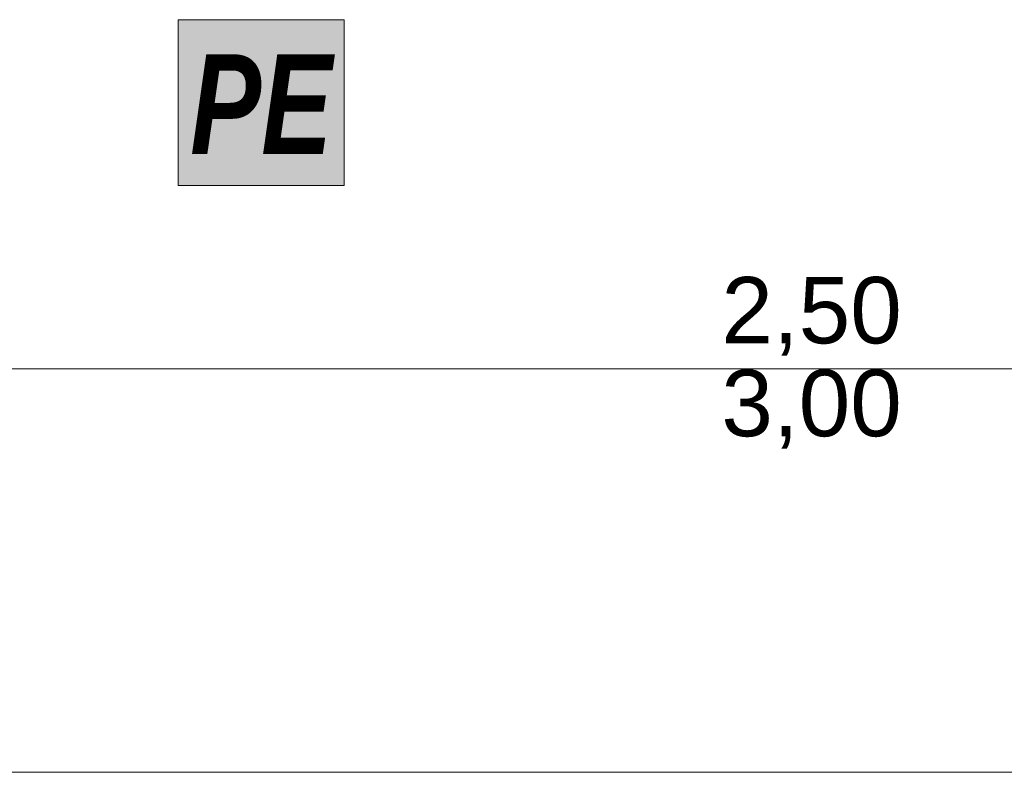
# Model space of a CAD drawing. Header units: millimetres. Extents: x -13157241 to -13144429, y -44179 to -36532.
# Tile 8 of 26: x -13153665 to -13152182, y -44179 to -43045. Entities that reach past the tile are written whole.
import ezdxf

# ---------------------------------------------------------------- set-up
doc = ezdxf.new("R2010")
doc.units = ezdxf.units.MM
doc.header["$MEASUREMENT"] = 0
for name, color, linetype in [('0._RDC (85)_1_0', 7, 'Continuous'), ('0._RDC (85)_1_AAG constr dalles', 7, 'Continuous'), ('0._RDC (85)_1_AAG PRO VRD EP', 7, 'Continuous'), ('0._RDC (85)_1_BQN 2 COTATIONS PC', 7, 'Continuous')]:
    doc.layers.add(name, color=color, linetype=linetype)
doc.styles.add('STYLE_GENERE_2', font='txt')
doc.styles.add('STYLE_GENERE_3', font='txt', dxfattribs={"width": 0.8})

msp = doc.modelspace()

# ---------------------------------------------------------------- hatches: boundary and pattern name
at = {"layer": '0._RDC (85)_1_0', "linetype": 'Continuous', "lineweight": 20, "true_color": 0xff9122}
msp.add_hatch(color=30, dxfattribs=at).paths.add_polyline_path([(-13153426.1, -43044.8), (-13153426.1, -43294.8), (-13153176.1, -43294.8), (-13153176.1, -43044.8)])

# ---------------------------------------------------------------- linework, layer by layer
at = {"layer": '0._RDC (85)_1_0', "color": 7, "linetype": 'Continuous', "lineweight": 20, "flags": 128}
msp.add_lwpolyline([(-13153426.1, -43044.8), (-13153176.1, -43044.8), (-13153176.1, -43294.8), (-13153426.1, -43294.8)], close=True, dxfattribs=at)
at = {"layer": '0._RDC (85)_1_AAG constr dalles', "color": 250, "linetype": 'Continuous', "lineweight": 0, "true_color": 0x191919, "flags": 128}
msp.add_lwpolyline([(-13156731.4, -44178.7), (-13144428.6, -44178.7)], dxfattribs=at)
at = {"layer": '0._RDC (85)_1_BQN 2 COTATIONS PC', "color": 250, "linetype": 'Continuous', "lineweight": 0, "true_color": 0x191919}
msp.add_line((-13153728, -43571), (-13151228, -43571), dxfattribs=at)

# ---------------------------------------------------------------- texts
at = {"layer": '0._RDC (85)_1_AAG PRO VRD EP', "color": 250, "linetype": 'Continuous', "lineweight": 0, "true_color": 0x191919, "insert": (-13153301.1, -43247), "char_height": 150, "attachment_point": 8, "style": 'STYLE_GENERE_3'}
msp.add_mtext('\\A1;{\\pqc;\\fCentury Gothic|b1|i1|c0|p0;\\W0.800000;PE}', dxfattribs=at)
at = {"layer": '0._RDC (85)_1_BQN 2 COTATIONS PC', "color": 250, "linetype": 'Continuous', "lineweight": 0, "true_color": 0x191919, "char_height": 100, "width": 259.536, "attachment_point": 7, "style": 'STYLE_GENERE_2'}
for s, insert in [('\\A1;{\\pql;\\fArial Unicode MS|b0|i0|c0|p0;\\W1.000000;2,50}', (-13152607.8, -43551)), ('\\A1;{\\pql;\\fArial Unicode MS|b0|i0|c0|p0;\\W1.000000;3,00}', (-13152607.8, -43691))]:
    msp.add_mtext(s, dxfattribs=dict(at, insert=insert))

doc.saveas('drawing.dxf')
